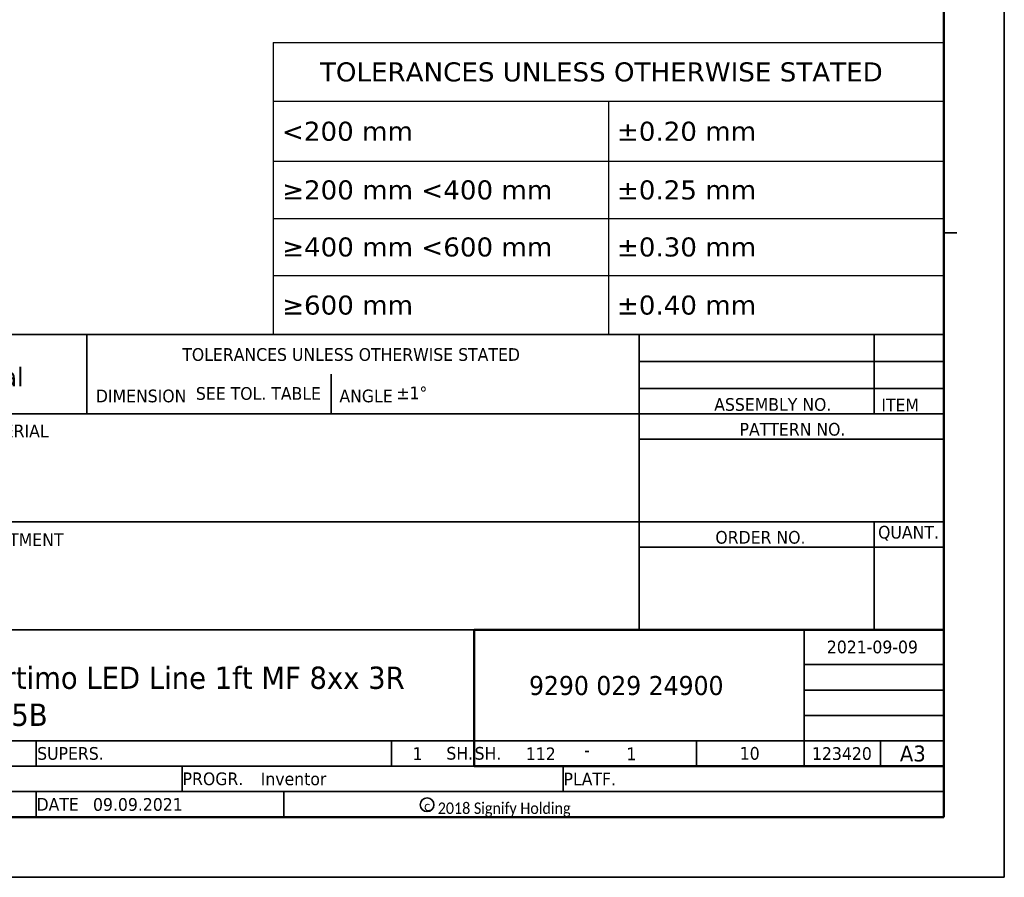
# Model space of a CAD drawing. Header units: millimetres. Extents: x 0 to 420, y 0 to 296.
# Tile 15 of 16: x 264 to 420, y 0 to 136. Entities that reach past the tile are written whole.
import ezdxf
from ezdxf.enums import TextEntityAlignment as Align

# ---------------------------------------------------------------- set-up
doc = ezdxf.new("R2010")
doc.units = ezdxf.units.MM
doc.layers.get('0').update_dxf_attribs({"lineweight": 25})
doc.layers.add('Sketch Geometry(ISO)', color=7, linetype='Continuous', lineweight=50)
doc.layers.add('Symbols(ISO)', color=7, linetype='Continuous', lineweight=25)
doc.styles.add('LG.Philips.Title', font='verdana.ttf', dxfattribs={"width": 0.9})
doc.styles.add('Philips-tekst', font='verdana.ttf')
doc.styles.add('Text Style43', font='verdana.ttf', dxfattribs={"width": 0.9})
doc.styles.add('Text Style45', font='verdana.ttf', dxfattribs={"width": 0.9})
doc.styles.add('Text Style46', font='verdana.ttf', dxfattribs={"width": 0.9})
doc.styles.add('Text Style49', font='verdana.ttf', dxfattribs={"width": 0.9})
doc.styles.add('Text Style50', font='verdana.ttf', dxfattribs={"width": 0.9})

# ---------------------------------------------------------------- blocks, each defined once
blk = doc.blocks.new('Title Blocks Philips Lighting Electronics')
at = {"layer": 'Sketch Geometry(ISO)', "color": 7, "linetype": 'Continuous', "lineweight": 35}
for p, q in [((20, 86), (200, 86)), ((65, 73.5), (65, 86)), ((152, 73.5), (152, 86)), ((189, 86), (189, 73.5)), ((152, 81.75), (200, 81.75)), ((103.5, 79.75), (103.5, 73.5)), ((152, 77.5), (200, 77.5)), ((20, 73.5), (200, 73.5)), ((152, 73.5), (152, 39.5)), ((152, 69.5), (200, 69.5)), ((20, 56.5), (200, 56.5)), ((189, 56.5), (189, 39.5)), ((152, 52.5), (200, 52.5)), ((20, 39.5), (126, 39.5)), ((178, 18), (178, 39.5)), ((178, 34), (200, 34)), ((178, 30), (200, 30)), ((178, 26), (200, 26)), ((45, 22), (200, 22)), ((57, 18), (57, 22)), ((113, 18), (113, 22)), ((161, 22), (161, 18)), ((190, 18), (190, 22)), ((20, 18), (126, 18)), ((80, 14), (80, 18)), ((140, 14), (140, 18)), ((20, 14), (200, 14)), ((57, 10), (57, 14)), ((96, 14), (96, 10)), ((20, 10), (200, 10))]:
    blk.add_line(p, q, dxfattribs=at)
at = {"layer": 'Sketch Geometry(ISO)', "color": 1, "linetype": 'Continuous', "lineweight": 50, "true_color": 0xff0000}
for p, q in [((126, 39.5), (200, 39.5)), ((126, 39.5), (126, 18)), ((126, 18), (200, 18))]:
    blk.add_line(p, q, dxfattribs=at)
at = {"layer": 'Sketch Geometry(ISO)', "color": 7, "linetype": 'Continuous', "lineweight": 35}
blk.add_circle((118.59, 11.93), 1.08, dxfattribs=at)
at = {"layer": 'Symbols(ISO)', "color": 7, "attachment_point": 7, "style": 'LG.Philips.Title'}
for s, insert, char_height in [('\\fVerdana|b0|i0;\\H2.0000;TOLERANCES UNLESS OTHERWISE STATED', (80.03, 81.82), 2), ('\\fVerdana|b0|i0;\\H3.0000;Confidential', (32.74, 77.77), 3), ('\\fVerdana|b0|i0;\\H2.0000;ASSEMBLY NO.', (163.81, 73.95), 2), ('\\fVerdana|b0|i0;\\H2.0000;DIMENSION', (66.42, 75.29), 2), ('\\fVerdana|b0|i0;\\H2.0000;ANGLE', (104.78, 75.29), 2), ('\\fVerdana|b0|i0;\\H2.0000;PATTERN NO.', (167.8, 70.04), 2), ('\\fVerdana|b0|i0;\\H2.0000;ITEM', (190.13, 73.91), 2), ('\\fVerdana|b0|i0;\\H2.0000;MATERIAL', (46.58, 69.81), 2), ('\\fVerdana|b0|i0;\\H2.0000;ORDER NO.', (163.99, 53.02), 2), ('\\fVerdana|b0|i0;\\H2.0000;TREATMENT', (46.29, 52.69), 2), ('\\fVerdana|b0|i0;\\H2.0000;QUANT.', (189.62, 53.51), 2), ('\\fVerdana|b0|i0;\\H1.4400;c', (118.11, 10.95), 1.44)]:
    blk.add_mtext(s, dxfattribs=dict(at, insert=insert, char_height=char_height))
at = {"layer": 'Symbols(ISO)', "color": 7, "insert": (120.27, 10), "char_height": 1.8, "attachment_point": 7, "line_spacing_factor": 3.333333, "style": 'LG.Philips.Title'}
blk.add_mtext('\\fCalibri|b0|i0;\\H1.8000;2018 Signify Holding', dxfattribs=at)
at = {"layer": 'Symbols(ISO)', "color": 7, "char_height": 2, "style": 'LG.Philips.Title'}
for s, insert, width, attachment_point in [('\\fVerdana|b0|i0;\\H2.0000;SUPERS.', (57.17, 20), 12.7484, 4), ('\\fVerdana|b0|i0;\\H2.0000;SH.', (125.83, 20.02), 12.7097, 6), ('\\fVerdana|b0|i0;\\H2.0000;SH.', (126.07, 20.01), 7.1247, 4), ('\\fVerdana|b0|i0;\\H2.0000;-', (143.78, 20.57), 5.9191, 5), ('\\fVerdana|b0|i0;\\H2.0000;PROGR.', (80.08, 16), 13.2731, 4), ('\\fVerdana|b0|i0;\\H2.0000;PLATF.', (140.08, 15.98), 11.5583, 4), ('\\fVerdana|b0|i0;\\H2.0000;DATE', (57.08, 12), 8.7919, 4)]:
    blk.add_mtext(s, dxfattribs=dict(at, insert=insert, width=width, attachment_point=attachment_point))
at = {"layer": 'Symbols(ISO)', "color": 7, "style": 'Text Style43', "width": 0.9}
for tag, p in [('<F3_ASSEMBLY_REFERENCE_ITEM_2>', (170.5, 83.89)), ('<F3_ASSEMBLY_REFERENCE_CODE_2>', (194.41, 83.85)), ('<F3_ASSEMBLY_REFERENCE_ITEM_1>', (170.47, 79.68)), ('<F3_ASSEMBLY_REFERENCE_CODE_1>', (194.42, 79.62)), ('<F3_ROUGHNESS>', (26.51, 64.47)), ('<F3_PATTERN_NO>', (175.63, 63.29)), ('<F3_REVISION_DATE_2>', (188.97, 31.99)), ('<F3_REVISION_DATE_3>', (188.97, 27.67)), ('<F3_REVISION_DATE_4>', (188.83, 23.89)), ('<F3_CAD_INDICATION>', (24.05, 11.94))]:
    blk.add_attdef(tag, text='', height=2, dxfattribs=at).set_placement(p, align=Align.MIDDLE_CENTER)
at = {"layer": 'Symbols(ISO)', "color": 7, "width": 0.9}
for tag, p, height, style in [('<F3_LINEAR_TOLERANCE_UP>_001', (82.18, 75.73), 2, 'Text Style43'), ('<F3_ANGLE_TOLERANCE_UP>_001', (113.75, 75.81), 2, 'Text Style43'), ('<F3_SCALE>_001', (24.44, 47.11), 2, 'Text Style43'), ('<F3_REVISION_DATE_1>_001', (181.55, 35.79), 2, 'Text Style43'), ('DESCRIPTION_001', (46.9, 30.19), 3.5, 'Text Style50'), ('STOCK_NUMBER_001', (134.64, 29.22), 3, 'Text Style45'), ('DESCRIPTION_002', (46.9, 24.35), 3.5, 'Text Style50'), ('DESIGNER_001', (29.68, 19.07), 2, 'Text Style43'), ('Number_of_sheets_001', (116.29, 18.98), 2, 'Text Style43'), ('<F3_TITLE_BLOCK_TYPE>_001', (134.13, 18.95), 2, 'Text Style43'), ('Sheet_number_001', (149.99, 18.95), 2, 'Text Style43'), ('<F3_LANGUAGE_NO>_001', (167.83, 19.03), 2, 'Text Style43'), ('<COST_CENTER>_001', (179.21, 19), 2, 'Text Style43'), ('Sheet_Size_001', (193.05, 18.76), 2.5, 'Text Style46'), ('<F3_PROGRAM>_001', (92.39, 15.01), 2, 'Text Style43'), ('CREATION_DATE_001', (65.97, 10.98), 2, 'Text Style43')]:
    blk.add_attdef(tag, p, '', height=height, dxfattribs=dict(at, style=style))
for tag, height, style, p in [('<F3_MATERIAL_DESCRIPTION_LINE_1>', 2, 'Text Style43', (50.92, 68.19)), ('<F3_MATERIAL_DESCRIPTION_LINE_2>', 2, 'Text Style43', (50.98, 64.52)), ('<F3_TREATMENT_DESCRIPTION_LINE_1>', 2, 'Text Style43', (51.18, 50.77)), ('<F3_TREATMENT_DESCRIPTION_LINE_2>', 2, 'Text Style43', (51.24, 46.96)), ('<F3_PRODUCT_DESCRIPTION_LINE_2>', 3.51, 'Text Style49', (47.47, 27.85))]:
    blk.add_attdef(tag, text='', height=height, dxfattribs=dict(at, style=style)).set_placement(p, align=Align.TOP_LEFT)
at = {"layer": 'Symbols(ISO)', "color": 7, "style": 'Text Style43', "width": 0.9}
for tag, p in [('<F3_SUPERSEEDS>', (71.01, 20.01)), ('<F3_DATA_FORMAT>', (35.88, 15.98)), ('<F3_PLATFORM>', (150.91, 15.97)), ('<F3_CHECK_NAME>', (51.65, 12))]:
    blk.add_attdef(tag, text='', height=2, dxfattribs=at).set_placement(p, align=Align.MIDDLE_LEFT)
blk = doc.blocks.new('Borders A3')
at = {"layer": 'Sketch Geometry(ISO)', "color": 7, "linetype": 'Continuous', "lineweight": 35}
for p, q in [((419.5, 0.5), (419.5, 296.5)), ((410, 102), (412, 102)), ((0.5, 0.5), (419.5, 0.5))]:
    blk.add_line(p, q, dxfattribs=at)
at = {"layer": 'Sketch Geometry(ISO)', "color": 1, "linetype": 'Continuous', "lineweight": 50, "true_color": 0xff0000}
for p, q in [((410, 10), (410, 287)), ((20, 10), (410, 10))]:
    blk.add_line(p, q, dxfattribs=at)
blk = doc.blocks.new('Table1')
at = {"layer": 'Symbols(ISO)'}
for p, q in [((304.33, 132), (410, 132)), ((304.33, 132), (304.33, 122.77)), ((410, 132), (410, 122.77)), ((304.33, 122.77), (410, 122.77)), ((304.33, 122.77), (304.33, 113.29)), ((357.17, 122.77), (357.17, 113.29)), ((410, 122.77), (410, 113.29)), ((304.33, 113.29), (410, 113.29)), ((304.33, 113.29), (304.33, 86)), ((357.17, 113.29), (357.17, 86)), ((410, 113.29), (410, 86)), ((304.33, 104.3), (410, 104.3)), ((304.33, 95.31), (410, 95.31)), ((304.33, 86), (410, 86))]:
    blk.add_line(p, q, dxfattribs=at)
at = {"layer": 'Symbols(ISO)', "color": 7, "char_height": 3, "attachment_point": 7, "style": 'Philips-tekst'}
for s, insert in [('TOLERANCES UNLESS OTHERWISE STATED', (311.71, 125.82)), ('<200 mm', (305.73, 116.47)), ('±0.20 mm', (358.48, 116.47)), ('≥200 mm <400 mm', (305.75, 107.23)), ('±0.25 mm', (358.48, 107.23)), ('≥400 mm <600 mm', (305.75, 98.24)), ('±0.30 mm', (358.48, 98.24)), ('≥600 mm', (305.75, 89.09)), ('±0.40 mm', (358.48, 89.09))]:
    blk.add_mtext(s, dxfattribs=dict(at, insert=insert))

msp = doc.modelspace()

# ---------------------------------------------------------------- block references
for name in ['Borders A3', 'Table1']:
    msp.add_blockref(name, (0, 0))
ref = msp.add_blockref('Title Blocks Philips Lighting Electronics', (210, 0))
ref.add_attrib('STOCK_NUMBER_001', '9290 029 24900', (344.641, 29.218), dxfattribs={"layer": 'Symbols(ISO)', "color": 7, "height": 3, "style": 'Text Style45', "width": 0.9})
ref.add_attrib('CREATION_DATE_001', '09.09.2021', (275.967, 10.977), dxfattribs={"layer": 'Symbols(ISO)', "color": 7, "height": 2, "style": 'Text Style43', "width": 0.9})
ref.add_attrib('Sheet_Size_001', 'A3', (403.054, 18.755), dxfattribs={"layer": 'Symbols(ISO)', "color": 7, "height": 2.5, "style": 'Text Style46', "width": 0.9})
ref.add_attrib('Sheet_number_001', '1', (359.986, 18.95), dxfattribs={"layer": 'Symbols(ISO)', "color": 7, "height": 2, "style": 'Text Style43', "width": 0.9})
ref.add_attrib('Number_of_sheets_001', '1', (326.295, 18.982), dxfattribs={"layer": 'Symbols(ISO)', "color": 7, "height": 2, "style": 'Text Style43', "width": 0.9})
ref.add_attrib('DESCRIPTION_001', 'Fortimo LED Line 1ft MF 8xx 3R', (256.901, 30.187), dxfattribs={"layer": 'Symbols(ISO)', "color": 7, "height": 3.5, "style": 'Text Style50', "width": 0.9})
ref.add_attrib('<F3_TITLE_BLOCK_TYPE>_001', '112', (344.135, 18.954), dxfattribs={"layer": 'Symbols(ISO)', "color": 7, "height": 2, "style": 'Text Style43', "width": 0.9})
ref.add_attrib('<F3_REVISION_DATE_1>_001', '2021-09-09', (391.547, 35.789), dxfattribs={"layer": 'Symbols(ISO)', "color": 7, "height": 2, "style": 'Text Style43', "width": 0.9})
ref.add_attrib('<F3_LINEAR_TOLERANCE_UP>_001', 'SEE TOL. TABLE', (292.176, 75.725), dxfattribs={"layer": 'Symbols(ISO)', "color": 7, "height": 2, "style": 'Text Style43', "width": 0.9})
ref.add_attrib('<F3_ANGLE_TOLERANCE_UP>_001', '±1°', (323.753, 75.807), dxfattribs={"layer": 'Symbols(ISO)', "color": 7, "height": 2, "style": 'Text Style43', "width": 0.9})
ref.add_attrib('<F3_LANGUAGE_NO>_001', '10', (377.83, 19.029), dxfattribs={"layer": 'Symbols(ISO)', "color": 7, "height": 2, "style": 'Text Style43', "width": 0.9})
ref.add_attrib('<COST_CENTER>_001', '123420', (389.21, 18.997), dxfattribs={"layer": 'Symbols(ISO)', "color": 7, "height": 2, "style": 'Text Style43', "width": 0.9})
ref.add_attrib('<F3_PROGRAM>_001', 'Inventor', (302.389, 15.005), dxfattribs={"layer": 'Symbols(ISO)', "color": 7, "height": 2, "style": 'Text Style43', "width": 0.9})
ref.add_attrib('DESCRIPTION_002', 'HV5B', (256.901, 24.354), dxfattribs={"layer": 'Symbols(ISO)', "color": 7, "height": 3.5, "style": 'Text Style50', "width": 0.9})

doc.saveas('drawing.dxf')
